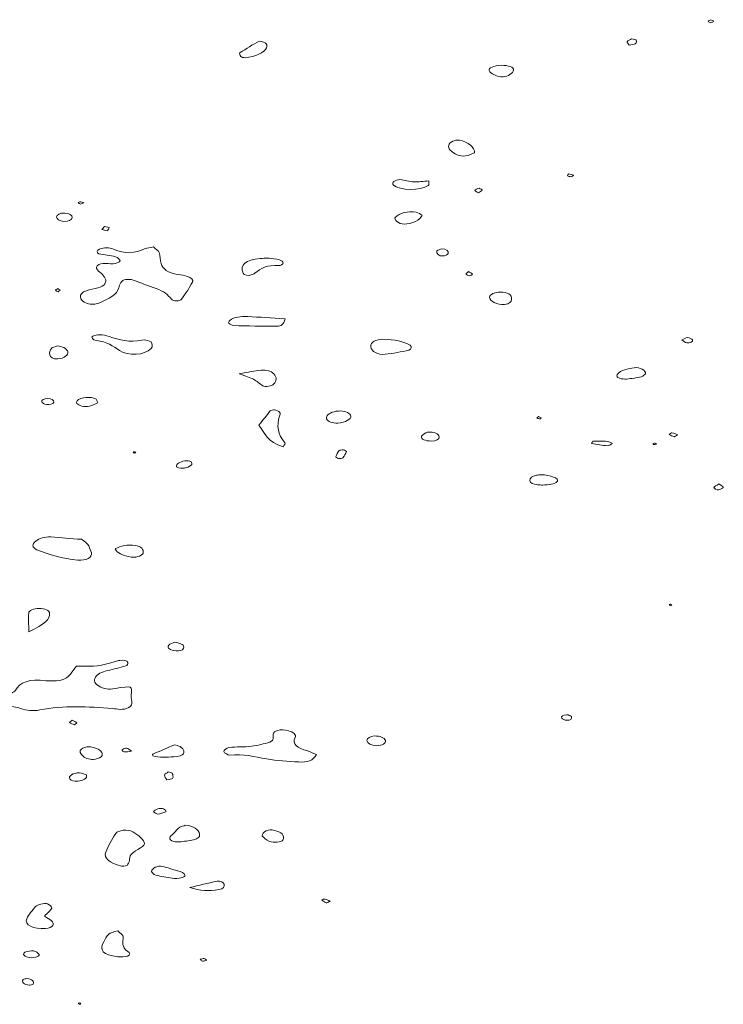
# Model space of a CAD drawing. Extents: x 432 to 1642, y -1026 to -372.
# Tile 13 of 15: x 1566 to 1642, y -1024 to -919. Entities that reach past the tile are written whole.
import ezdxf

# ---------------------------------------------------------------- set-up
doc = ezdxf.new("R2010")
doc.units = 0
doc.header["$MEASUREMENT"] = 0
doc.layers.add('Layer 1', color=7, linetype='Continuous')

# ---------------------------------------------------------------- blocks, each defined once
blk = doc.blocks.new('block 22')
at = {"layer": 'Layer 1', "lineweight": 0}
for points, knots in [([(1569.45, -1015.49), (1569.27, -1015.34), (1569, -1015.21), (1568.7, -1015.03), (1569.05, -1014.67), (1569.37, -1014.43), (1569.49, -1014.17), (1569.54, -1014.04), (1569.28, -1013.83), (1569.05, -1013.72), (1568.91, -1013.66), (1568.55, -1013.68), (1568.33, -1013.73), (1568.11, -1013.78), (1567.85, -1013.88), (1567.75, -1014), (1567.4, -1014.42), (1567.01, -1014.85), (1566.81, -1015.3), (1566.51, -1015.97), (1567.53, -1016.47), (1568.84, -1016.35), (1569.6, -1016.28), (1569.91, -1015.87), (1569.45, -1015.49)], [0, 0, 0, 0, 1, 1, 1, 2, 2, 2, 3, 3, 3, 4, 4, 4, 5, 5, 5, 6, 6, 6, 7, 7, 7, 8, 8, 8, 8]), ([(1568.16, -1019.15), (1568.05, -1018.99), (1567.81, -1018.8), (1567.55, -1018.76), (1567.28, -1018.71), (1566.9, -1018.81), (1566.61, -1018.88), (1566.51, -1018.9), (1566.51, -1019.04), (1566.47, -1019.13), (1566.59, -1019.4), (1567.18, -1019.57), (1567.74, -1019.45), (1567.93, -1019.41), (1568.2, -1019.22), (1568.16, -1019.15)], [0, 0, 0, 0, 1, 1, 1, 2, 2, 2, 3, 3, 3, 4, 4, 4, 5, 5, 5, 5]), ([(1566.84, -1021.72), (1566.7, -1021.76), (1566.49, -1021.78), (1566.43, -1021.84), (1566.2, -1022.07), (1566.55, -1022.39), (1567.09, -1022.44), (1567.21, -1022.45), (1567.43, -1022.38), (1567.49, -1022.32), (1567.7, -1022.07), (1567.37, -1021.77), (1566.84, -1021.72)], [0, 0, 0, 0, 1, 1, 1, 2, 2, 2, 3, 3, 3, 4, 4, 4, 4]), ([(1572.37, -1024.45), (1572.39, -1024.48), (1572.49, -1024.48), (1572.56, -1024.49), (1572.59, -1024.46), (1572.61, -1024.42), (1572.63, -1024.38), (1572.57, -1024.37), (1572.5, -1024.36), (1572.43, -1024.34), (1572.41, -1024.38), (1572.35, -1024.43), (1572.37, -1024.45)], [0, 0, 0, 0, 1, 1, 1, 2, 2, 2, 3, 3, 3, 4, 4, 4, 4])]:
    blk.add_open_spline(points, degree=3, knots=knots, dxfattribs=at)

msp = doc.modelspace()

# ---------------------------------------------------------------- linework, layer by layer
at = {"layer": 'Layer 1', "lineweight": 0}
for points, knots in [([(1640.27, -918.8), (1640.17, -918.86), (1640, -918.92), (1640, -918.97), (1640, -919.03), (1640.18, -919.09), (1640.27, -919.14), (1640.37, -919.08), (1640.55, -919.03), (1640.55, -918.97), (1640.55, -918.91), (1640.37, -918.86), (1640.27, -918.8)], [0, 0, 0, 0, 1, 1, 1, 2, 2, 2, 3, 3, 3, 4, 4, 4, 4]), ([(1590.25, -922.88), (1591.35, -922.8), (1592.35, -922.35), (1592.56, -921.81), (1592.68, -921.51), (1592.59, -921.22), (1591.76, -921.09), (1591.1, -921.49), (1590.37, -921.91), (1589.71, -922.36), (1589.6, -922.44), (1589.7, -922.64), (1589.8, -922.76), (1589.85, -922.82), (1590.1, -922.89), (1590.25, -922.88)], [0, 0, 0, 0, 1, 1, 1, 2, 2, 2, 3, 3, 3, 4, 4, 4, 5, 5, 5, 5]), ([(1632.16, -921.38), (1632.3, -921.29), (1632.29, -921.12), (1632.25, -920.99), (1632.24, -920.94), (1631.97, -920.91), (1631.76, -920.86), (1631.6, -920.95), (1631.34, -921.04), (1631.29, -921.16), (1631.24, -921.27), (1631.41, -921.4), (1631.49, -921.53), (1631.72, -921.48), (1632.04, -921.47), (1632.16, -921.38)], [0, 0, 0, 0, 1, 1, 1, 2, 2, 2, 3, 3, 3, 4, 4, 4, 5, 5, 5, 5]), ([(1617.75, -923.7), (1616.98, -923.72), (1616.37, -923.98), (1616.45, -924.26), (1616.56, -924.6), (1617.36, -924.96), (1617.97, -924.93), (1618.49, -924.9), (1619.03, -924.55), (1619.09, -924.21), (1619.14, -923.91), (1618.54, -923.68), (1617.75, -923.7)], [0, 0, 0, 0, 1, 1, 1, 2, 2, 2, 3, 3, 3, 4, 4, 4, 4]), ([(1613.29, -931.74), (1613.07, -931.71), (1612.72, -931.76), (1612.55, -931.85), (1612.06, -932.07), (1611.98, -932.47), (1612.28, -932.8), (1612.69, -933.25), (1613.3, -933.51), (1613.94, -933.42), (1614.32, -933.37), (1614.65, -933.19), (1614.89, -933.1), (1614.97, -932.54), (1614.16, -931.88), (1613.29, -931.74)], [0, 0, 0, 0, 1, 1, 1, 2, 2, 2, 3, 3, 3, 4, 4, 4, 5, 5, 5, 5]), ([(1624.87, -935.57), (1624.93, -935.62), (1625.14, -935.64), (1625.28, -935.67), (1625.38, -935.61), (1625.47, -935.55), (1625.57, -935.49), (1625.38, -935.44), (1625.19, -935.39), (1625, -935.34), (1624.95, -935.42), (1624.82, -935.52), (1624.87, -935.57)], [0, 0, 0, 0, 1, 1, 1, 2, 2, 2, 3, 3, 3, 4, 4, 4, 4]), ([(1609.91, -936.6), (1610.04, -936.51), (1609.95, -936.34), (1609.98, -936.1), (1609.38, -936.15), (1608.88, -936.24), (1608.39, -936.22), (1607.88, -936.19), (1607.4, -936.02), (1606.89, -935.97), (1606.69, -935.95), (1606.36, -936.06), (1606.24, -936.16), (1606.12, -936.26), (1606.08, -936.46), (1606.18, -936.56), (1606.83, -937.14), (1609.14, -937.17), (1609.91, -936.6)], [0, 0, 0, 0, 1, 1, 1, 2, 2, 2, 3, 3, 3, 4, 4, 4, 5, 5, 5, 6, 6, 6, 6]), ([(1615.4, -936.87), (1615.23, -936.96), (1614.98, -937.03), (1614.93, -937.13), (1614.9, -937.19), (1615.17, -937.3), (1615.31, -937.39), (1615.45, -937.29), (1615.63, -937.2), (1615.73, -937.08), (1615.75, -937.05), (1615.55, -936.97), (1615.4, -936.87)], [0, 0, 0, 0, 1, 1, 1, 2, 2, 2, 3, 3, 3, 4, 4, 4, 4]), ([(1572.92, -938.44), (1572.78, -938.41), (1572.65, -938.36), (1572.5, -938.34), (1572.45, -938.33), (1572.31, -938.41), (1572.32, -938.42), (1572.4, -938.49), (1572.5, -938.55), (1572.59, -938.62), (1572.7, -938.56), (1572.81, -938.5), (1572.92, -938.44)], [0, 0, 0, 0, 1, 1, 1, 2, 2, 2, 3, 3, 3, 4, 4, 4, 4]), ([(1570.81, -940.45), (1571.26, -940.49), (1571.67, -940.29), (1571.7, -940.04), (1571.72, -939.8), (1571.38, -939.6), (1570.89, -939.57), (1570.42, -939.54), (1569.99, -939.73), (1570, -939.97), (1570.02, -940.25), (1570.33, -940.4), (1570.81, -940.45)], [0, 0, 0, 0, 1, 1, 1, 2, 2, 2, 3, 3, 3, 4, 4, 4, 4]), ([(1608.62, -939.47), (1607.74, -939.31), (1606.85, -939.54), (1606.4, -940.01), (1606.15, -940.26), (1606.75, -940.74), (1607.33, -940.74), (1608.13, -940.74), (1609.11, -940.3), (1609.27, -939.78), (1609.1, -939.7), (1608.9, -939.52), (1608.62, -939.47)], [0, 0, 0, 0, 1, 1, 1, 2, 2, 2, 3, 3, 3, 4, 4, 4, 4]), ([(1575.67, -941.11), (1575.67, -941.09), (1575.39, -941.05), (1575.16, -941), (1575.06, -941.11), (1574.96, -941.22), (1574.86, -941.33), (1575.07, -941.38), (1575.27, -941.42), (1575.47, -941.47), (1575.54, -941.35), (1575.64, -941.23), (1575.67, -941.11)], [0, 0, 0, 0, 1, 1, 1, 2, 2, 2, 3, 3, 3, 4, 4, 4, 4]), ([(1574.46, -947.59), (1574.06, -947.71), (1573.6, -947.76), (1573.22, -947.89), (1572.31, -948.19), (1572.36, -948.92), (1573.3, -949.25), (1573.72, -949.4), (1574.19, -949.37), (1574.57, -949.22), (1575.59, -948.79), (1576.53, -948.33), (1576.7, -947.57), (1576.74, -947.38), (1576.82, -947.18), (1576.92, -947), (1577.09, -946.69), (1577.77, -946.58), (1578.25, -946.75), (1579.07, -947.06), (1579.87, -947.38), (1580.71, -947.66), (1581.54, -947.93), (1581.97, -948.35), (1582.34, -948.81), (1582.53, -949.05), (1583.27, -949.03), (1583.44, -948.79), (1583.87, -948.19), (1584.27, -947.59), (1584.6, -946.98), (1584.74, -946.73), (1584.48, -946.5), (1584.06, -946.36), (1583.75, -946.26), (1583.4, -946.18), (1583.05, -946.14), (1581.9, -946), (1581.42, -945.54), (1581.23, -944.98), (1581.1, -944.6), (1581.17, -944.19), (1581.04, -943.8), (1580.96, -943.59), (1580.65, -943.4), (1580.44, -943.2), (1580.04, -943.27), (1579.72, -943.28), (1579.54, -943.37), (1578.43, -943.91), (1577.33, -943.98), (1576.13, -943.44), (1575.69, -943.24), (1575.13, -943.23), (1574.61, -943.42), (1574.32, -943.53), (1574.26, -943.87), (1574.56, -943.93), (1575.15, -944.05), (1575.78, -944.1), (1576.34, -944.25), (1576.59, -944.32), (1576.78, -944.53), (1576.86, -944.7), (1576.88, -944.77), (1576.55, -944.92), (1576.33, -944.97), (1575.7, -945.11), (1574.77, -944.73), (1574.38, -945.23), (1574.05, -945.65), (1574.86, -945.94), (1575.06, -946.3), (1575.11, -946.4), (1575.19, -946.49), (1575.24, -946.58), (1575.45, -946.99), (1575.17, -947.37), (1574.46, -947.59)], [0, 0, 0, 0, 1, 1, 1, 2, 2, 2, 3, 3, 3, 4, 4, 4, 5, 5, 5, 6, 6, 6, 7, 7, 7, 8, 8, 8, 9, 9, 9, 10, 10, 10, 11, 11, 11, 12, 12, 12, 13, 13, 13, 14, 14, 14, 15, 15, 15, 16, 16, 16, 17, 17, 17, 18, 18, 18, 19, 19, 19, 20, 20, 20, 21, 21, 21, 22, 22, 22, 23, 23, 23, 24, 24, 24, 25, 25, 25, 26, 26, 26, 26]), ([(1611.38, -943.41), (1611.18, -943.42), (1610.98, -943.55), (1610.84, -943.6), (1610.77, -943.93), (1611.08, -944.19), (1611.51, -944.16), (1611.71, -944.15), (1611.99, -944.02), (1612.05, -943.91), (1612.19, -943.66), (1611.84, -943.4), (1611.38, -943.41)], [0, 0, 0, 0, 1, 1, 1, 2, 2, 2, 3, 3, 3, 4, 4, 4, 4]), ([(1590.04, -946.02), (1590.12, -946.2), (1590.66, -946.31), (1590.91, -946.2), (1591.04, -946.14), (1591.22, -946.09), (1591.31, -946.01), (1591.91, -945.49), (1592.64, -945.1), (1593.91, -945.2), (1594.04, -945.21), (1594.35, -945.02), (1594.35, -944.92), (1594.36, -944.81), (1594.15, -944.64), (1593.96, -944.59), (1593.57, -944.48), (1593.12, -944.44), (1592.83, -944.4), (1592.41, -944.41), (1592.14, -944.41), (1591.88, -944.43), (1590.34, -944.53), (1589.65, -945.14), (1590.04, -946.02)], [0, 0, 0, 0, 1, 1, 1, 2, 2, 2, 3, 3, 3, 4, 4, 4, 5, 5, 5, 6, 6, 6, 7, 7, 7, 8, 8, 8, 8]), ([(1613.98, -946.11), (1614.02, -946.19), (1614.21, -946.28), (1614.34, -946.29), (1614.45, -946.29), (1614.7, -946.15), (1614.69, -946.14), (1614.58, -946.03), (1614.42, -945.94), (1614.24, -945.83), (1614.11, -945.97), (1613.95, -946.05), (1613.98, -946.11)], [0, 0, 0, 0, 1, 1, 1, 2, 2, 2, 3, 3, 3, 4, 4, 4, 4]), ([(1570.17, -948.01), (1570.26, -947.95), (1570.36, -947.89), (1570.45, -947.84), (1570.36, -947.78), (1570.26, -947.73), (1570.16, -947.67), (1570.06, -947.73), (1569.89, -947.78), (1569.89, -947.84), (1569.89, -947.9), (1570.07, -947.95), (1570.17, -948.01)], [0, 0, 0, 0, 1, 1, 1, 2, 2, 2, 3, 3, 3, 4, 4, 4, 4]), ([(1617.64, -948.04), (1617.03, -948.06), (1616.52, -948.29), (1616.51, -948.57), (1616.5, -949.01), (1617.33, -949.44), (1618.13, -949.36), (1618.64, -949.31), (1618.85, -949.09), (1618.88, -948.82), (1618.92, -948.33), (1618.44, -948.02), (1617.64, -948.04)], [0, 0, 0, 0, 1, 1, 1, 2, 2, 2, 3, 3, 3, 4, 4, 4, 4]), ([(1589.01, -951.64), (1590.55, -951.68), (1592.1, -951.69), (1593.64, -951.71), (1594.18, -951.71), (1594.42, -951.51), (1594.55, -950.91), (1593.06, -950.82), (1591.81, -950.73), (1590.55, -950.67), (1589.8, -950.64), (1589.07, -950.7), (1588.61, -951.08), (1588.52, -951.16), (1588.44, -951.29), (1588.5, -951.36), (1588.61, -951.47), (1588.83, -951.63), (1589.01, -951.64)], [0, 0, 0, 0, 1, 1, 1, 2, 2, 2, 3, 3, 3, 4, 4, 4, 5, 5, 5, 6, 6, 6, 6]), ([(1580.16, -953.39), (1580.07, -953.27), (1579.46, -953.13), (1579.18, -953.19), (1577.85, -953.48), (1576.75, -953.2), (1575.65, -952.8), (1575.36, -952.69), (1574.98, -952.64), (1574.63, -952.62), (1574.4, -952.61), (1574.11, -952.69), (1573.91, -952.77), (1573.68, -952.86), (1573.88, -953.19), (1574.27, -953.23), (1575.46, -953.36), (1576.05, -953.85), (1576.77, -954.31), (1577.77, -954.95), (1579.38, -954.83), (1580.17, -954.08), (1580.35, -953.9), (1580.31, -953.59), (1580.16, -953.39)], [0, 0, 0, 0, 1, 1, 1, 2, 2, 2, 3, 3, 3, 4, 4, 4, 5, 5, 5, 6, 6, 6, 7, 7, 7, 8, 8, 8, 8]), ([(1605.04, -953.11), (1604.33, -953.11), (1603.71, -953.42), (1603.76, -953.9), (1603.82, -954.4), (1604.49, -954.81), (1605.31, -954.72), (1606.18, -954.64), (1607.02, -954.44), (1607.85, -954.27), (1608.15, -954.21), (1608.19, -953.88), (1607.97, -953.75), (1607.25, -953.33), (1606.37, -953.12), (1605.04, -953.11)], [0, 0, 0, 0, 1, 1, 1, 2, 2, 2, 3, 3, 3, 4, 4, 4, 5, 5, 5, 5]), ([(1637.78, -952.93), (1637.59, -952.93), (1637.41, -953.07), (1637.15, -953.18), (1637.37, -953.31), (1637.51, -953.44), (1637.7, -953.48), (1638.04, -953.55), (1638.42, -953.35), (1638.3, -953.16), (1638.23, -953.06), (1637.96, -952.93), (1637.78, -952.93)], [0, 0, 0, 0, 1, 1, 1, 2, 2, 2, 3, 3, 3, 4, 4, 4, 4]), ([(1570.14, -955.22), (1570.45, -955.2), (1570.82, -955.07), (1570.99, -954.93), (1571.39, -954.61), (1571.3, -954.29), (1570.8, -954), (1570.64, -953.91), (1570.35, -953.87), (1570.1, -953.81), (1569.85, -953.91), (1569.53, -953.97), (1569.46, -954.08), (1569.31, -954.3), (1569.24, -954.55), (1569.28, -954.78), (1569.31, -955.03), (1569.62, -955.26), (1570.14, -955.22)], [0, 0, 0, 0, 1, 1, 1, 2, 2, 2, 3, 3, 3, 4, 4, 4, 5, 5, 5, 6, 6, 6, 6]), ([(1593.32, -957.94), (1593.68, -957.56), (1593.69, -957.18), (1593.33, -956.81), (1593.05, -956.51), (1592.53, -956.37), (1591.97, -956.42), (1591.29, -956.48), (1590.63, -956.64), (1589.63, -956.81), (1590.34, -957.08), (1590.8, -957.21), (1591.15, -957.4), (1591.54, -957.6), (1591.79, -957.87), (1592.15, -958.09), (1592.41, -958.25), (1593.13, -958.14), (1593.32, -957.94)], [0, 0, 0, 0, 1, 1, 1, 2, 2, 2, 3, 3, 3, 4, 4, 4, 5, 5, 5, 6, 6, 6, 6]), ([(1632.04, -956.16), (1631.69, -956.2), (1631.34, -956.27), (1631.04, -956.37), (1630.34, -956.6), (1629.98, -957.02), (1630.3, -957.2), (1630.75, -957.46), (1631.29, -957.38), (1631.82, -957.3), (1632.17, -957.25), (1632.53, -957.21), (1632.84, -957.12), (1633.04, -957.05), (1633.16, -956.9), (1633.26, -956.83), (1633.33, -956.45), (1632.62, -956.09), (1632.04, -956.16)], [0, 0, 0, 0, 1, 1, 1, 2, 2, 2, 3, 3, 3, 4, 4, 4, 5, 5, 5, 6, 6, 6, 6]), ([(1568.92, -960.1), (1569.29, -960.17), (1569.61, -960.08), (1569.72, -959.85), (1569.71, -959.62), (1569.48, -959.49), (1569.08, -959.48), (1568.68, -959.48), (1568.37, -959.6), (1568.42, -959.83), (1568.45, -959.93), (1568.72, -960.07), (1568.92, -960.1)], [0, 0, 0, 0, 1, 1, 1, 2, 2, 2, 3, 3, 3, 4, 4, 4, 4]), ([(1573.56, -960.29), (1573.92, -960.23), (1574.2, -960.03), (1574.45, -959.92), (1574.35, -959.72), (1574.35, -959.61), (1574.25, -959.54), (1573.74, -959.21), (1572.59, -959.3), (1572.21, -959.71), (1572.15, -959.79), (1572.15, -959.91), (1572.2, -959.99), (1572.38, -960.23), (1572.99, -960.4), (1573.56, -960.29)], [0, 0, 0, 0, 1, 1, 1, 2, 2, 2, 3, 3, 3, 4, 4, 4, 5, 5, 5, 5]), ([(1594.34, -964.66), (1594.44, -964.47), (1594.62, -964.32), (1594.54, -964.23), (1593.76, -963.3), (1593.61, -962.35), (1593.97, -961.36), (1594.02, -961.22), (1594.06, -961.06), (1593.96, -960.93), (1593.88, -960.82), (1593.62, -960.73), (1593.4, -960.68), (1593.29, -960.66), (1593.01, -960.73), (1592.95, -960.8), (1592.55, -961.29), (1592.18, -961.78), (1591.75, -962.33), (1592.42, -963.23), (1592.65, -964.14), (1594.34, -964.66)], [0, 0, 0, 0, 1, 1, 1, 2, 2, 2, 3, 3, 3, 4, 4, 4, 5, 5, 5, 6, 6, 6, 7, 7, 7, 7]), ([(1600.51, -960.8), (1599.88, -960.79), (1599.26, -961.02), (1599.04, -961.35), (1598.98, -961.44), (1598.98, -961.54), (1599.01, -961.64), (1599.08, -961.93), (1599.65, -962.14), (1600.2, -962.1), (1601.03, -962.03), (1601.66, -961.7), (1601.62, -961.35), (1601.59, -961.09), (1601.02, -960.81), (1600.51, -960.8)], [0, 0, 0, 0, 1, 1, 1, 2, 2, 2, 3, 3, 3, 4, 4, 4, 5, 5, 5, 5]), ([(1622.05, -961.53), (1621.97, -961.48), (1621.86, -961.43), (1621.76, -961.38), (1621.7, -961.45), (1621.65, -961.52), (1621.6, -961.59), (1621.72, -961.61), (1621.84, -961.63), (1621.97, -961.64), (1622, -961.64), (1622.08, -961.55), (1622.05, -961.53)], [0, 0, 0, 0, 1, 1, 1, 2, 2, 2, 3, 3, 3, 4, 4, 4, 4]), ([(1609.82, -963.06), (1609.67, -963.17), (1609.3, -963.33), (1609.21, -963.52), (1609.08, -963.81), (1609.63, -964.04), (1610.25, -964.03), (1610.74, -964.03), (1611.12, -963.82), (1611.1, -963.58), (1611.08, -963.27), (1610.61, -963.03), (1609.82, -963.06)], [0, 0, 0, 0, 1, 1, 1, 2, 2, 2, 3, 3, 3, 4, 4, 4, 4]), ([(1635.81, -963.32), (1635.95, -963.42), (1636.13, -963.51), (1636.33, -963.58), (1636.35, -963.58), (1636.53, -963.45), (1636.71, -963.35), (1636.5, -963.27), (1636.32, -963.19), (1636.1, -963.14), (1636.05, -963.13), (1635.79, -963.31), (1635.81, -963.32)], [0, 0, 0, 0, 1, 1, 1, 2, 2, 2, 3, 3, 3, 4, 4, 4, 4]), ([(1627.61, -964.06), (1627.57, -964.14), (1627.52, -964.22), (1627.47, -964.31), (1628.04, -964.39), (1628.59, -964.49), (1629.16, -964.54), (1629.32, -964.55), (1629.52, -964.39), (1629.7, -964.31), (1629.52, -964.23), (1629.35, -964.08), (1629.16, -964.07), (1628.65, -964.03), (1628.13, -964.06), (1627.61, -964.06)], [0, 0, 0, 0, 1, 1, 1, 2, 2, 2, 3, 3, 3, 4, 4, 4, 5, 5, 5, 5]), ([(1634.31, -964.26), (1634.25, -964.24), (1634.16, -964.28), (1634.09, -964.29), (1634.08, -964.33), (1634.08, -964.37), (1634.07, -964.41), (1634.19, -964.4), (1634.31, -964.38), (1634.43, -964.36), (1634.39, -964.32), (1634.36, -964.27), (1634.31, -964.26)], [0, 0, 0, 0, 1, 1, 1, 2, 2, 2, 3, 3, 3, 4, 4, 4, 4]), ([(1578.51, -965.21), (1578.44, -965.2), (1578.36, -965.17), (1578.31, -965.18), (1578.26, -965.19), (1578.26, -965.25), (1578.23, -965.29), (1578.3, -965.3), (1578.38, -965.33), (1578.43, -965.32), (1578.48, -965.31), (1578.48, -965.25), (1578.51, -965.21)], [0, 0, 0, 0, 1, 1, 1, 2, 2, 2, 3, 3, 3, 4, 4, 4, 4]), ([(1600.83, -964.97), (1600.67, -964.99), (1600.41, -964.99), (1600.37, -965.04), (1600.2, -965.25), (1600.07, -965.47), (1599.99, -965.7), (1599.97, -965.75), (1600.17, -965.87), (1600.3, -965.89), (1600.44, -965.91), (1600.73, -965.88), (1600.77, -965.83), (1600.93, -965.62), (1601.05, -965.4), (1601.13, -965.17), (1601.15, -965.12), (1600.94, -965.04), (1600.83, -964.97)], [0, 0, 0, 0, 1, 1, 1, 2, 2, 2, 3, 3, 3, 4, 4, 4, 5, 5, 5, 6, 6, 6, 6]), ([(1584.45, -966.25), (1584.33, -966.17), (1583.95, -966.12), (1583.77, -966.16), (1583.27, -966.27), (1582.83, -966.44), (1582.89, -966.81), (1583.53, -967.07), (1584.05, -966.93), (1584.46, -966.63), (1584.57, -966.55), (1584.57, -966.33), (1584.45, -966.25)], [0, 0, 0, 0, 1, 1, 1, 2, 2, 2, 3, 3, 3, 4, 4, 4, 4]), ([(1622.06, -967.65), (1621.89, -967.65), (1621.7, -967.67), (1621.54, -967.71), (1621.11, -967.82), (1620.81, -967.99), (1620.83, -968.26), (1620.85, -968.55), (1621.2, -968.68), (1621.68, -968.73), (1621.85, -968.75), (1622.03, -968.75), (1622.22, -968.75), (1622.83, -968.71), (1623.51, -968.72), (1623.79, -968.34), (1624.02, -968.05), (1623.03, -967.66), (1622.06, -967.65)], [0, 0, 0, 0, 1, 1, 1, 2, 2, 2, 3, 3, 3, 4, 4, 4, 5, 5, 5, 6, 6, 6, 6]), ([(1641.12, -968.64), (1640.89, -968.81), (1640.62, -968.91), (1640.61, -969.02), (1640.6, -969.11), (1640.94, -969.29), (1641.08, -969.28), (1641.28, -969.25), (1641.55, -969.11), (1641.58, -969), (1641.61, -968.91), (1641.33, -968.79), (1641.12, -968.64)], [0, 0, 0, 0, 1, 1, 1, 2, 2, 2, 3, 3, 3, 4, 4, 4, 4]), ([(1567.9, -975.7), (1569.21, -976.24), (1570.65, -976.65), (1572.28, -976.81), (1573.2, -976.9), (1573.89, -976.52), (1573.75, -976.02), (1573.62, -975.54), (1573.46, -975.05), (1572.7, -974.58), (1571.53, -974.49), (1570.46, -974.39), (1569.39, -974.33), (1568.7, -974.29), (1568.18, -974.48), (1567.78, -974.77), (1567.35, -975.09), (1567.37, -975.48), (1567.9, -975.7)], [0, 0, 0, 0, 1, 1, 1, 2, 2, 2, 3, 3, 3, 4, 4, 4, 5, 5, 5, 6, 6, 6, 6]), ([(1576.32, -975.61), (1576.49, -976.09), (1577.13, -976.28), (1577.79, -976.44), (1578.42, -976.6), (1579.17, -976.4), (1579.3, -976.06), (1579.44, -975.71), (1579.05, -975.3), (1578.48, -975.23), (1577.62, -975.13), (1576.89, -975.25), (1576.32, -975.61)], [0, 0, 0, 0, 1, 1, 1, 2, 2, 2, 3, 3, 3, 4, 4, 4, 4]), ([(1635.78, -981.56), (1635.83, -981.61), (1635.87, -981.66), (1635.92, -981.72), (1635.97, -981.69), (1636.02, -981.67), (1636.07, -981.65), (1636.04, -981.61), (1636.03, -981.56), (1635.98, -981.55), (1635.93, -981.53), (1635.85, -981.55), (1635.78, -981.56)], [0, 0, 0, 0, 1, 1, 1, 2, 2, 2, 3, 3, 3, 4, 4, 4, 4]), ([(1569.27, -982.52), (1569.25, -982.24), (1568.73, -982), (1568.14, -982), (1567.54, -982), (1567.03, -982.22), (1567.02, -982.52), (1567.01, -983.1), (1567.02, -983.68), (1567.02, -984.5), (1568.78, -983.68), (1569.31, -983.17), (1569.27, -982.52)], [0, 0, 0, 0, 1, 1, 1, 2, 2, 2, 3, 3, 3, 4, 4, 4, 4]), ([(1582.06, -985.95), (1581.83, -986.22), (1582.22, -986.51), (1582.84, -986.56), (1583.24, -986.6), (1583.55, -986.51), (1583.64, -986.28), (1583.78, -985.97), (1583.43, -985.7), (1582.66, -985.63), (1582.51, -985.7), (1582.18, -985.8), (1582.06, -985.95)], [0, 0, 0, 0, 1, 1, 1, 2, 2, 2, 3, 3, 3, 4, 4, 4, 4]), ([(1562.36, -991.19), (1562.05, -991.32), (1561.48, -991.28), (1561.05, -991.26), (1560.31, -991.2), (1559.64, -990.81), (1559.84, -990.59), (1560.09, -990.32), (1560.59, -990.36), (1561.02, -990.33), (1561.63, -990.29), (1562.24, -990.25), (1562.82, -990.21), (1562.9, -989.72), (1562.31, -989.58), (1561.83, -989.53), (1560.32, -989.37), (1558.78, -989.27), (1557.25, -989.17), (1556.74, -989.13), (1556.13, -989.4), (1556.1, -989.7), (1556.02, -990.59), (1555.98, -991.48), (1555.99, -992.37), (1556, -992.54), (1556.22, -992.75), (1556.46, -992.88), (1557.03, -993.2), (1557.66, -993.49), (1558.3, -993.77), (1558.76, -993.97), (1559.28, -993.89), (1559.65, -993.57), (1559.93, -993.33), (1560.18, -993.08), (1560.53, -992.76), (1561.16, -993.04), (1561.62, -993.26), (1562.12, -993.46), (1562.93, -993.79), (1563.57, -993.67), (1564.01, -993.12), (1564.19, -992.9), (1564.34, -992.68), (1564.57, -992.39), (1565.18, -992.52), (1565.7, -992.58), (1566.13, -992.73), (1566.8, -992.95), (1567.48, -993.04), (1568.21, -992.9), (1570.79, -992.4), (1573.4, -992.52), (1576.02, -992.75), (1576.29, -992.77), (1576.56, -992.81), (1576.83, -992.83), (1577.49, -992.86), (1578.09, -992.58), (1578.1, -992.21), (1578.11, -991.91), (1577.99, -991.62), (1578.02, -991.32), (1578.16, -990.29), (1578.17, -990.28), (1576.31, -990.61), (1575.58, -990.74), (1575.08, -990.6), (1574.59, -990.35), (1574.08, -990.07), (1573.97, -989.76), (1574.18, -989.39), (1574.39, -989.04), (1574.86, -988.82), (1575.47, -988.67), (1576.13, -988.51), (1576.81, -988.36), (1577.45, -988.17), (1577.61, -988.12), (1577.73, -987.91), (1577.67, -987.8), (1577.56, -987.59), (1577.19, -987.54), (1576.79, -987.58), (1576.71, -987.59), (1576.62, -987.61), (1576.54, -987.64), (1574.43, -988.23), (1574.43, -988.23), (1572.16, -988.18), (1571.91, -988.5), (1571.73, -988.77), (1571.5, -989.04), (1570.95, -989.68), (1570.47, -989.82), (1569.14, -989.78), (1569.05, -989.78), (1568.96, -989.77), (1568.87, -989.76), (1567.09, -989.5), (1566.08, -989.93), (1565.57, -990.83), (1565.52, -990.91), (1565.35, -990.98), (1565.13, -991.12), (1564.28, -991.09), (1563.3, -990.82), (1562.36, -991.19)], [0, 0, 0, 0, 1, 1, 1, 2, 2, 2, 3, 3, 3, 4, 4, 4, 5, 5, 5, 6, 6, 6, 7, 7, 7, 8, 8, 8, 9, 9, 9, 10, 10, 10, 11, 11, 11, 12, 12, 12, 13, 13, 13, 14, 14, 14, 15, 15, 15, 16, 16, 16, 17, 17, 17, 18, 18, 18, 19, 19, 19, 20, 20, 20, 21, 21, 21, 22, 22, 22, 23, 23, 23, 24, 24, 24, 25, 25, 25, 26, 26, 26, 27, 27, 27, 28, 28, 28, 29, 29, 29, 30, 30, 30, 31, 31, 31, 32, 32, 32, 33, 33, 33, 34, 34, 34, 35, 35, 35, 36, 36, 36, 36]), ([(1624.26, -993.78), (1624.31, -993.88), (1624.6, -994), (1624.79, -994.01), (1625.2, -994.02), (1625.36, -993.86), (1625.32, -993.59), (1625.18, -993.54), (1624.98, -993.41), (1624.79, -993.41), (1624.42, -993.41), (1624.15, -993.57), (1624.26, -993.78)], [0, 0, 0, 0, 1, 1, 1, 2, 2, 2, 3, 3, 3, 4, 4, 4, 4]), ([(1572.18, -994.27), (1572.08, -994.16), (1571.87, -994.09), (1571.69, -993.99), (1571.55, -994.12), (1571.36, -994.24), (1571.39, -994.26), (1571.53, -994.35), (1571.74, -994.41), (1571.93, -994.49), (1572.02, -994.41), (1572.22, -994.3), (1572.18, -994.27)], [0, 0, 0, 0, 1, 1, 1, 2, 2, 2, 3, 3, 3, 4, 4, 4, 4]), ([(1595.63, -995.85), (1595.8, -995.53), (1595.42, -995.28), (1594.91, -995.13), (1594.1, -994.87), (1593.26, -995.14), (1593.26, -995.51), (1593.27, -995.81), (1593.43, -996.16), (1592.91, -996.34), (1592.32, -996.54), (1591.63, -996.7), (1590.95, -996.79), (1590.16, -996.88), (1589.32, -996.84), (1588.52, -996.93), (1588.28, -996.95), (1587.96, -997.22), (1587.98, -997.36), (1588, -997.5), (1588.45, -997.76), (1588.62, -997.74), (1590.06, -997.58), (1591.26, -997.93), (1592.55, -998.15), (1593.67, -998.34), (1594.86, -998.42), (1596.03, -998.48), (1596.9, -998.53), (1597.62, -998.34), (1597.91, -997.67), (1597.52, -997.51), (1597.26, -997.38), (1596.95, -997.29), (1595.87, -996.97), (1595.25, -996.57), (1595.63, -995.85)], [0, 0, 0, 0, 1, 1, 1, 2, 2, 2, 3, 3, 3, 4, 4, 4, 5, 5, 5, 6, 6, 6, 7, 7, 7, 8, 8, 8, 9, 9, 9, 10, 10, 10, 11, 11, 11, 12, 12, 12, 12]), ([(1580.34, -997.81), (1581.04, -998.05), (1581.84, -997.96), (1582.61, -997.93), (1583.69, -997.89), (1584, -997.45), (1583.37, -996.88), (1583.29, -996.81), (1583.09, -996.77), (1582.7, -996.63), (1581.86, -996.98), (1581.1, -997.31), (1580.34, -997.64), (1580.3, -997.65), (1580.34, -997.72), (1580.34, -997.81)], [0, 0, 0, 0, 1, 1, 1, 2, 2, 2, 3, 3, 3, 4, 4, 4, 5, 5, 5, 5]), ([(1604.17, -995.69), (1603.71, -995.7), (1603.34, -995.92), (1603.34, -996.17), (1603.35, -996.48), (1603.78, -996.71), (1604.37, -996.73), (1604.97, -996.74), (1605.44, -996.46), (1605.33, -996.17), (1605.2, -995.86), (1604.75, -995.67), (1604.17, -995.69)], [0, 0, 0, 0, 1, 1, 1, 2, 2, 2, 3, 3, 3, 4, 4, 4, 4]), ([(1574.2, -998.18), (1574.49, -998.12), (1574.84, -997.95), (1574.9, -997.8), (1575.08, -997.32), (1574.29, -996.85), (1573.28, -996.85), (1573.14, -996.9), (1572.85, -996.95), (1572.72, -997.06), (1572.37, -997.33), (1572.59, -997.61), (1572.87, -997.86), (1573.17, -998.13), (1573.64, -998.28), (1574.2, -998.18)], [0, 0, 0, 0, 1, 1, 1, 2, 2, 2, 3, 3, 3, 4, 4, 4, 5, 5, 5, 5]), ([(1578.07, -997.32), (1577.82, -997.16), (1577.7, -997.01), (1577.53, -996.99), (1577.39, -996.97), (1577.17, -997.1), (1577.04, -997.19), (1577.01, -997.22), (1577.18, -997.39), (1577.29, -997.4), (1577.49, -997.42), (1577.71, -997.36), (1578.07, -997.32)], [0, 0, 0, 0, 1, 1, 1, 2, 2, 2, 3, 3, 3, 4, 4, 4, 4]), ([(1572.29, -1000.54), (1572.91, -1000.49), (1573.33, -1000.23), (1573.23, -999.87), (1573.05, -999.82), (1572.77, -999.66), (1572.48, -999.65), (1571.79, -999.63), (1571.23, -1000), (1571.43, -1000.3), (1571.57, -1000.51), (1571.9, -1000.58), (1572.29, -1000.54)], [0, 0, 0, 0, 1, 1, 1, 2, 2, 2, 3, 3, 3, 4, 4, 4, 4]), ([(1582.48, -1000.26), (1582.56, -1000.08), (1582.51, -999.89), (1582.44, -999.7), (1582.42, -999.64), (1582.18, -999.61), (1581.99, -999.54), (1581.85, -999.66), (1581.62, -999.77), (1581.61, -999.89), (1581.6, -1000.06), (1581.76, -1000.23), (1581.84, -1000.4), (1582.06, -1000.35), (1582.44, -1000.33), (1582.48, -1000.26)], [0, 0, 0, 0, 1, 1, 1, 2, 2, 2, 3, 3, 3, 4, 4, 4, 5, 5, 5, 5]), ([(1581.5, -1003.5), (1581.09, -1003.38), (1580.59, -1003.53), (1580.42, -1003.84), (1580.55, -1003.91), (1580.74, -1004.09), (1580.87, -1004.08), (1581.18, -1004.05), (1581.49, -1003.95), (1581.73, -1003.83), (1581.79, -1003.8), (1581.65, -1003.54), (1581.5, -1003.5)], [0, 0, 0, 0, 1, 1, 1, 2, 2, 2, 3, 3, 3, 4, 4, 4, 4]), ([(1576.36, -1006.16), (1575.94, -1006.81), (1575.54, -1007.48), (1575.3, -1008.15), (1575.06, -1008.81), (1575.68, -1009.3), (1577, -1009.66), (1577.12, -1009.69), (1577.33, -1009.62), (1577.61, -1009.59), (1577.69, -1009.43), (1577.84, -1009.24), (1577.83, -1009.06), (1577.81, -1008.58), (1578.08, -1008.23), (1578.73, -1007.88), (1579.65, -1007.39), (1579.63, -1007.14), (1579.01, -1006.57), (1578.78, -1006.36), (1578.51, -1006.16), (1578.2, -1005.98), (1577.67, -1005.69), (1576.62, -1005.77), (1576.36, -1006.16)], [0, 0, 0, 0, 1, 1, 1, 2, 2, 2, 3, 3, 3, 4, 4, 4, 5, 5, 5, 6, 6, 6, 7, 7, 7, 8, 8, 8, 8]), ([(1583.25, -1005.48), (1582.99, -1005.68), (1582.81, -1005.91), (1582.6, -1006.13), (1582.36, -1006.38), (1581.9, -1006.64), (1582.4, -1006.93), (1582.85, -1007.18), (1583.43, -1007.02), (1583.95, -1006.97), (1584.22, -1006.94), (1584.48, -1006.89), (1584.73, -1006.83), (1585.22, -1006.73), (1585.39, -1006.5), (1585.37, -1006.24), (1585.34, -1005.75), (1584.67, -1005.32), (1583.83, -1005.28), (1583.69, -1005.33), (1583.39, -1005.38), (1583.25, -1005.48)], [0, 0, 0, 0, 1, 1, 1, 2, 2, 2, 3, 3, 3, 4, 4, 4, 5, 5, 5, 6, 6, 6, 7, 7, 7, 7]), ([(1594.31, -1006.86), (1594.43, -1006.65), (1594.38, -1006.38), (1594.23, -1006.18), (1594.1, -1006.02), (1593.72, -1005.91), (1593.41, -1005.82), (1592.81, -1005.66), (1592.1, -1005.93), (1592.08, -1006.45), (1592.25, -1006.58), (1592.5, -1006.84), (1592.88, -1007), (1593.31, -1007.19), (1594.18, -1007.1), (1594.31, -1006.86)], [0, 0, 0, 0, 1, 1, 1, 2, 2, 2, 3, 3, 3, 4, 4, 4, 5, 5, 5, 5]), ([(1580.68, -1010.62), (1581.23, -1010.77), (1581.84, -1010.87), (1582.44, -1010.95), (1583.12, -1011.04), (1583.8, -1010.89), (1583.8, -1010.68), (1583.79, -1010.38), (1583.36, -1010.28), (1582.99, -1010.17), (1582.46, -1010), (1581.93, -1009.81), (1581.36, -1009.69), (1580.88, -1009.59), (1580.25, -1009.86), (1580.2, -1010.25), (1580.29, -1010.33), (1580.42, -1010.55), (1580.68, -1010.62)], [0, 0, 0, 0, 1, 1, 1, 2, 2, 2, 3, 3, 3, 4, 4, 4, 5, 5, 5, 6, 6, 6, 6]), ([(1587.45, -1012.18), (1587.93, -1012.11), (1588.1, -1011.88), (1588.01, -1011.61), (1587.93, -1011.39), (1587.63, -1011.22), (1587.27, -1011.29), (1586.27, -1011.48), (1585.3, -1011.73), (1584.32, -1011.95), (1585.36, -1012.31), (1586.41, -1012.35), (1587.45, -1012.18)], [0, 0, 0, 0, 1, 1, 1, 2, 2, 2, 3, 3, 3, 4, 4, 4, 4]), ([(1598.48, -1013.31), (1598.64, -1013.41), (1598.78, -1013.52), (1598.97, -1013.59), (1599, -1013.61), (1599.21, -1013.51), (1599.4, -1013.44), (1599.21, -1013.34), (1599.05, -1013.24), (1598.84, -1013.19), (1598.78, -1013.17), (1598.6, -1013.26), (1598.48, -1013.31)], [0, 0, 0, 0, 1, 1, 1, 2, 2, 2, 3, 3, 3, 4, 4, 4, 4]), ([(1576.59, -1016.59), (1576.15, -1016.75), (1575.76, -1016.81), (1575.62, -1016.95), (1575.36, -1017.2), (1575.23, -1017.49), (1575.08, -1017.77), (1574.55, -1018.72), (1574.95, -1019.16), (1576.61, -1019.39), (1576.92, -1019.43), (1577.34, -1019.4), (1577.62, -1019.31), (1578.02, -1019.19), (1577.87, -1018.96), (1577.65, -1018.81), (1576.95, -1018.34), (1577.15, -1017.81), (1577.18, -1017.27), (1577.19, -1017.07), (1576.84, -1016.87), (1576.59, -1016.59)], [0, 0, 0, 0, 1, 1, 1, 2, 2, 2, 3, 3, 3, 4, 4, 4, 5, 5, 5, 6, 6, 6, 7, 7, 7, 7]), ([(1585.43, -1019.66), (1585.51, -1019.74), (1585.58, -1019.85), (1585.69, -1019.87), (1585.82, -1019.88), (1585.99, -1019.81), (1586.14, -1019.77), (1586.05, -1019.7), (1585.97, -1019.63), (1585.88, -1019.56), (1585.73, -1019.59), (1585.58, -1019.63), (1585.43, -1019.66)], [0, 0, 0, 0, 1, 1, 1, 2, 2, 2, 3, 3, 3, 4, 4, 4, 4])]:
    msp.add_open_spline(points, degree=3, knots=knots, dxfattribs=at)

# ---------------------------------------------------------------- block references
at = {"layer": 'Layer 1'}
msp.add_blockref('block 22', (0, 0), dxfattribs=at)

doc.saveas('drawing.dxf')
